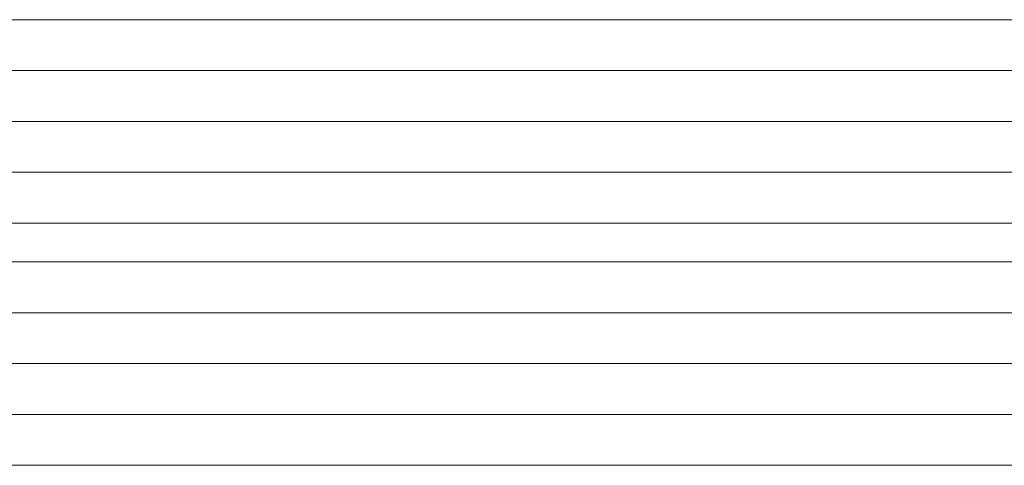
# Model space of a CAD drawing. Extents: x 1911006 to 2186114, y 709265 to 747216.
# Tile 244 of 256: x 1926510 to 1926530, y 735194 to 735203. Entities that reach past the tile are written whole.
import ezdxf

# ---------------------------------------------------------------- set-up
doc = ezdxf.new("R2010")
doc.units = 0
doc.header["$LTSCALE"] = 500
doc.header["$MEASUREMENT"] = 0
doc.layers.add('_MB_kreskowanie_szklo_0.09', color=157, linetype='CONTINUOUS', lineweight=9)
doc.layers.add('_MB_szklo_0.15', color=142, linetype='CONTINUOUS', lineweight=15)

msp = doc.modelspace()

# ---------------------------------------------------------------- linework, layer by layer
at = {"layer": '_MB_kreskowanie_szklo_0.09', "color": 7}
for points in [[(1926492.454, 735202.187), (1927410.454, 735202.187)], [(1926492.454, 735201.187), (1927410.454, 735201.187)], [(1926492.454, 735200.187), (1927410.454, 735200.187)], [(1926492.454, 735197.427), (1927410.454, 735197.427)], [(1926492.454, 735196.427), (1927410.454, 735196.427)], [(1926492.454, 735195.427), (1927410.454, 735195.427)]]:
    msp.add_lwpolyline(points, dxfattribs=at)
at = {"layer": '_MB_szklo_0.15', "color": 7}
for points in [[(1927410.454, 735199.187), (1926492.454, 735199.187), (1926492.454, 735203.187), (1927410.454, 735203.187)], [(1927410.454, 735198.427), (1926492.454, 735198.427), (1926492.454, 735199.187), (1927410.454, 735199.187)], [(1927410.454, 735194.427), (1926492.454, 735194.427), (1926492.454, 735198.427), (1927410.454, 735198.427)]]:
    msp.add_lwpolyline(points, dxfattribs=at)

doc.saveas('drawing.dxf')
